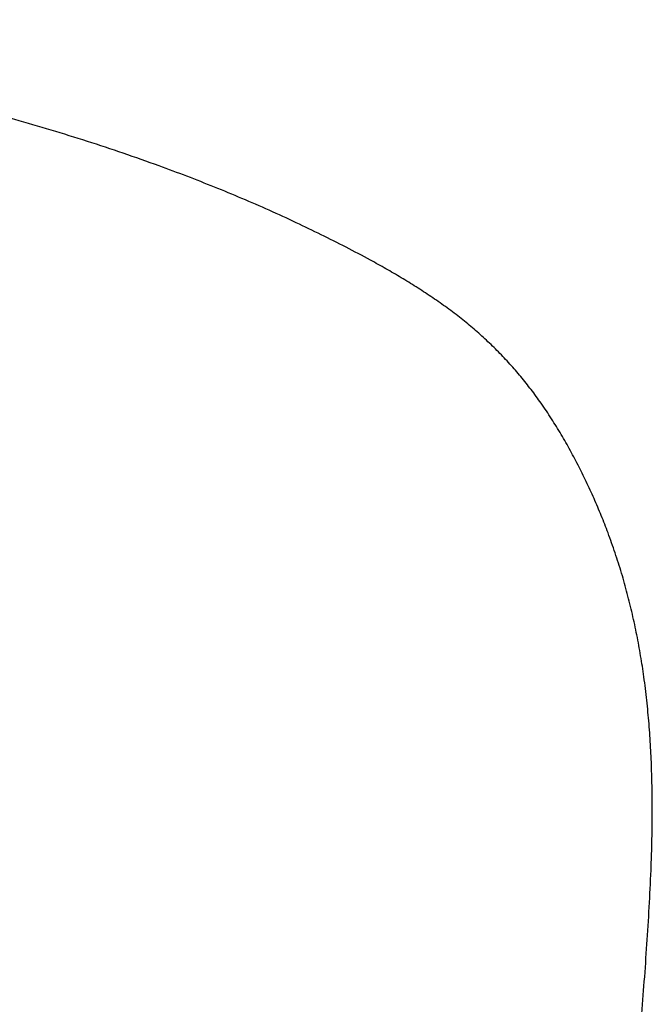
# Model space of a CAD drawing. Header units: millimetres. Extents: x 8 to 1329, y 12 to 1074.
# Tile 72 of 256: x 346 to 363, y 940 to 967. Entities that reach past the tile are written whole.
import ezdxf

# ---------------------------------------------------------------- set-up
doc = ezdxf.new("R2010")
doc.units = ezdxf.units.MM

msp = doc.modelspace()

# ---------------------------------------------------------------- linework, layer by layer
at = {"color": 7, "linetype": 'Continuous', "lineweight": 30}
msp.add_open_spline([(362.039, 923.291), (362.041, 924.067), (362.046, 925.62), (362.081, 927.948), (362.137, 930.275), (362.218, 932.602), (362.315, 934.721), (362.419, 936.632), (362.525, 938.336), (362.63, 939.806), (362.723, 941.042), (362.794, 942.046), (362.856, 943.051), (362.897, 943.934), (362.92, 944.696), (362.93, 945.336), (362.928, 945.976), (362.914, 946.615), (362.886, 947.255), (362.843, 947.893), (362.782, 948.531), (362.707, 949.146), (362.616, 949.736), (362.513, 950.302), (362.393, 950.864), (362.255, 951.422), (362.1, 951.976), (361.925, 952.523), (361.74, 953.043), (361.549, 953.534), (361.353, 953.998), (361.143, 954.455), (360.92, 954.906), (360.683, 955.349), (360.431, 955.785), (360.167, 956.213), (359.894, 956.616), (359.616, 956.993), (359.333, 957.345), (359.035, 957.685), (358.723, 958.012), (358.397, 958.325), (358.059, 958.624), (357.702, 958.916), (357.326, 959.197), (356.933, 959.47), (356.533, 959.731), (356.126, 959.981), (355.713, 960.222), (355.216, 960.499), (354.632, 960.807), (353.96, 961.144), (353.267, 961.479), (352.552, 961.807), (351.814, 962.128), (351.07, 962.435), (350.321, 962.729), (349.498, 963.035), (348.599, 963.352), (347.624, 963.674), (346.643, 963.979), (345.658, 964.268), (344.668, 964.541), (343.675, 964.799), (342.622, 965.055), (341.509, 965.308), (340.337, 965.554), (339.161, 965.782), (337.982, 965.992), (336.8, 966.185), (335.545, 966.372), (334.216, 966.55), (332.814, 966.713), (331.409, 966.855), (330.471, 966.931), (330.002, 966.969)], degree=3, knots=[0, 0, 0, 0, 0.035125, 0.070248, 0.10537, 0.140493, 0.17562, 0.201379, 0.227131, 0.252874, 0.268051, 0.28324, 0.298431, 0.313615, 0.323273, 0.332926, 0.342576, 0.352224, 0.361875, 0.371532, 0.381201, 0.390871, 0.399551, 0.408226, 0.416898, 0.425568, 0.434237, 0.44291, 0.451585, 0.459177, 0.466767, 0.474357, 0.481945, 0.489532, 0.49712, 0.50471, 0.5123, 0.519114, 0.525928, 0.532742, 0.539557, 0.546371, 0.553186, 0.560001, 0.567217, 0.574429, 0.581637, 0.588844, 0.596054, 0.603267, 0.614607, 0.625947, 0.637279, 0.649418, 0.661555, 0.673694, 0.685835, 0.697978, 0.713469, 0.728962, 0.744453, 0.75994, 0.775425, 0.79091, 0.806397, 0.824467, 0.842538, 0.860609, 0.878678, 0.896746, 0.914814, 0.93611, 0.957407, 0.978704, 1, 1, 1, 1], dxfattribs=at)

doc.saveas('drawing.dxf')
